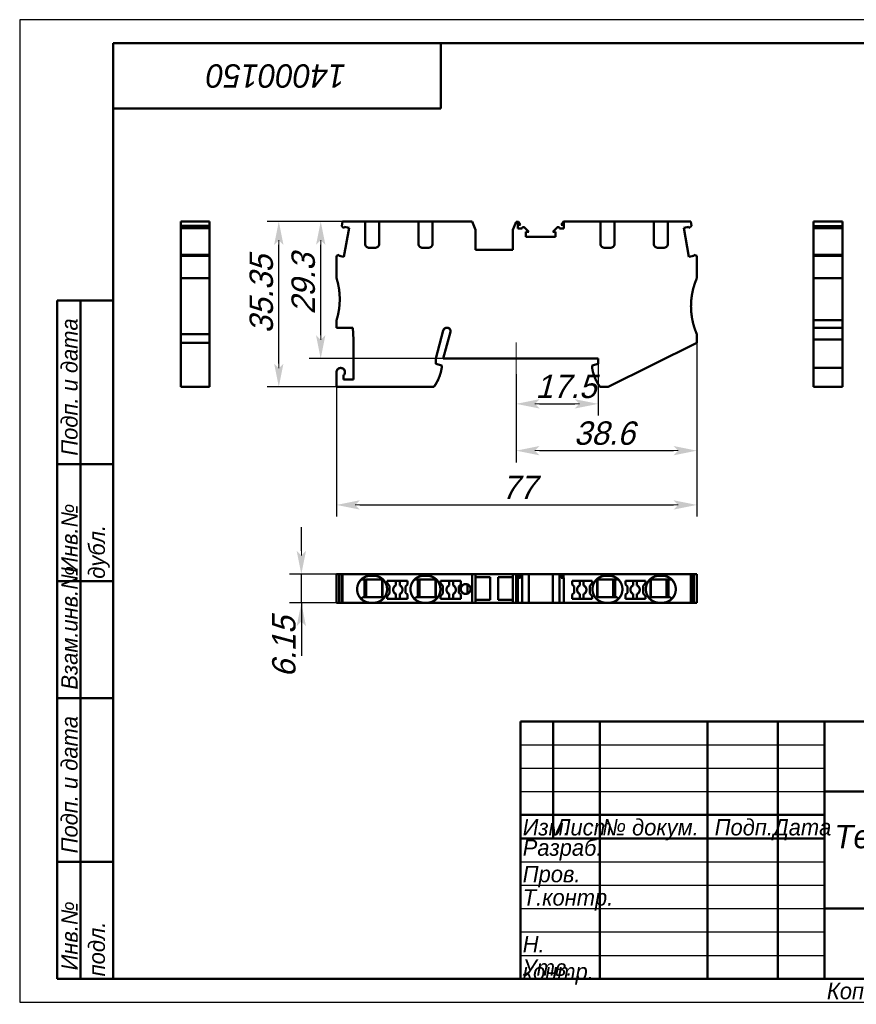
# Model space of a CAD drawing. Header units: millimetres. Extents: x 0 to 297, y 0 to 210.
# Tile 1 of 2: x 0 to 179, y 0 to 210. Entities that reach past the tile are written whole.
import ezdxf

# ---------------------------------------------------------------- set-up
doc = ezdxf.new("R2010")
doc.units = ezdxf.units.MM
doc.styles.add('TextStyle_1', font='T-FLEX Type A.TTF', dxfattribs={"oblique": 15, "height": 5})
doc.dimstyles.new('DIM_ST_1', dxfattribs={"dimtxt": 5, "dimasz": 5, "dimexe": 2.5, "dimexo": 0, "dimtad": 1, "dimrnd": 0.01, "dimdsep": 46, "dimtxsty": 'TextStyle_1', "dimblk": 'Arrow_3_C7_Status', "dimcen": 0.09, "dimclrd": 7, "dimclre": 7, "dimclrt": 7, "dimazin": 0, "dimtfac": 1, "dimtdec": 0, "dimtmove": 0, "dimatfit": 0, "dimldrblk": 'NONE', "dimfxl": 1, "dimtvp": 1, "dimtolj": 1, "dimarcsym": 0})
doc.dimstyles.new('DIM_ST_2', dxfattribs={"dimtxt": 5, "dimasz": 5, "dimexe": 2.5, "dimexo": 0, "dimtad": 1, "dimrnd": 0.01, "dimdsep": 46, "dimtxsty": 'TextStyle_1', "dimblk": 'Arrow_3_C7_Status', "dimcen": 0.09, "dimclrd": 7, "dimclre": 7, "dimclrt": 7, "dimazin": 0, "dimtfac": 1, "dimtdec": 0, "dimtmove": 0, "dimatfit": 0, "dimldrblk": 'NONE', "dimfxl": 1, "dimtvp": 1, "dimtolj": 1, "dimarcsym": 0})

# ---------------------------------------------------------------- blocks, each defined once
blk = doc.blocks.new('Arrow_3_C7_Status')
at = {"color": 7, "lineweight": 0, "flags": 128}
blk.add_lwpolyline([(-1, 0), (-0.8, 0)], dxfattribs=at)
at = {"color": 7}
blk.add_solid([(-1, -0.2), (0, 0), (-0.8, 0), (-1, 0.2)], dxfattribs=at)
blk = doc.blocks.new('*D5')
at = {"color": 7, "lineweight": -2}
for p, q in [((88.21, 166.85), (52.87, 166.85)), ((55.37, 136.5), (55.37, 161.85)), ((67.71, 131.5), (52.87, 131.5))]:
    blk.add_line(p, q, dxfattribs=at)
at = {"layer": 'Defpoints', "color": 0}
for p in [(55.37, 166.85), (88.21, 166.85), (67.71, 131.5)]:
    blk.add_point(p, dxfattribs=at)
at = {"color": 7, "lineweight": -2, "xscale": 5, "yscale": 5, "zscale": 5}
for p, rotation in [((55.37, 166.85), 90.00000000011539), ((55.37, 131.5), 270.0000000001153)]:
    blk.add_blockref('Arrow_3_C7_Status', p, dxfattribs=dict(at, rotation=rotation))
blk = doc.blocks.new('_None')
blk = doc.blocks.new('*D6')
at = {"color": 7, "lineweight": -2}
for p, q in [((88.21, 166.85), (61.83, 166.85)), ((64.33, 142.55), (64.33, 161.85)), ((90.51, 137.55), (61.83, 137.55))]:
    blk.add_line(p, q, dxfattribs=at)
at = {"layer": 'Defpoints', "color": 0}
for p in [(64.33, 166.85), (88.21, 166.85), (90.51, 137.55)]:
    blk.add_point(p, dxfattribs=at)
at = {"color": 7, "lineweight": -2, "xscale": 5, "yscale": 5, "zscale": 5}
for p, rotation in [((64.33, 166.85), 90.00000000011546), ((64.33, 137.55), 270.0000000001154)]:
    blk.add_blockref('Arrow_3_C7_Status', p, dxfattribs=dict(at, rotation=rotation))
blk = doc.blocks.new('*D7')
at = {"color": 7, "lineweight": -2}
for p, q in [((144.71, 140.94), (144.71, 103.78)), ((67.71, 131.5), (67.71, 103.78)), ((72.71, 106.28), (139.71, 106.28))]:
    blk.add_line(p, q, dxfattribs=at)
at = {"layer": 'Defpoints', "color": 0}
for p in [(144.71, 140.94), (67.71, 131.5), (144.71, 106.28)]:
    blk.add_point(p, dxfattribs=at)
at = {"color": 7, "lineweight": -2, "xscale": 5, "yscale": 5, "zscale": 5}
for p, rotation in [((67.71, 106.28), 180), ((144.71, 106.28), 360)]:
    blk.add_blockref('Arrow_3_C7_Status', p, dxfattribs=dict(at, rotation=rotation))
blk = doc.blocks.new('*D8')
at = {"color": 7, "lineweight": -2}
for p, q in [((123.61, 137.55), (123.61, 125.38)), ((106.11, 134.24), (106.11, 125.38)), ((111.11, 127.88), (118.61, 127.88))]:
    blk.add_line(p, q, dxfattribs=at)
at = {"layer": 'Defpoints', "color": 0}
for p in [(123.61, 137.55), (106.11, 134.24), (123.61, 127.88)]:
    blk.add_point(p, dxfattribs=at)
at = {"color": 7, "lineweight": -2, "xscale": 5, "yscale": 5, "zscale": 5, "rotation": 180}
blk.add_blockref('Arrow_3_C7_Status', (106.11, 127.88), dxfattribs=at)
at = {"color": 7, "lineweight": -2, "xscale": 5, "yscale": 5, "zscale": 5}
blk.add_blockref('Arrow_3_C7_Status', (123.61, 127.88), dxfattribs=at)
blk = doc.blocks.new('*D9')
at = {"color": 7, "lineweight": -2}
for p, q in [((144.71, 140.94), (144.71, 115.38)), ((106.11, 134.24), (106.11, 115.38)), ((111.11, 117.88), (139.71, 117.88))]:
    blk.add_line(p, q, dxfattribs=at)
at = {"layer": 'Defpoints', "color": 0}
for p in [(144.71, 140.94), (106.11, 134.24), (144.71, 117.88)]:
    blk.add_point(p, dxfattribs=at)
at = {"color": 7, "lineweight": -2, "xscale": 5, "yscale": 5, "zscale": 5}
for p, rotation in [((106.11, 117.88), 180), ((144.71, 117.88), 360)]:
    blk.add_blockref('Arrow_3_C7_Status', p, dxfattribs=dict(at, rotation=rotation))
blk = doc.blocks.new('*D10')
at = {"color": 7, "lineweight": -2}
for p, q in [((60.19, 96.5), (60.19, 101.5)), ((69, 91.5), (57.69, 91.5)), ((60.19, 85.35), (60.19, 91.5)), ((69, 85.35), (57.69, 85.35)), ((60.19, 85.35), (60.19, 74.04)), ((60.19, 80.35), (60.19, 75.35))]:
    blk.add_line(p, q, dxfattribs=at)
at = {"layer": 'Defpoints', "color": 0}
for p in [(60.19, 91.5), (69, 91.5), (69, 85.35)]:
    blk.add_point(p, dxfattribs=at)
at = {"color": 7, "lineweight": -2, "xscale": 5, "yscale": 5, "zscale": 5}
for p, rotation in [((60.19, 91.5), 270), ((60.19, 85.35), 90)]:
    blk.add_blockref('Arrow_3_C7_Status', p, dxfattribs=dict(at, rotation=rotation))
blk = doc.blocks.new('_FR1Страница_1')
at = {"color": 7, "lineweight": 25, "flags": 128}
for points in [[(0, 210), (0, 0)], [(297, 210), (0, 210)], [(107, 55), (172, 55)], [(107, 50), (172, 50)], [(107, 45), (172, 45)], [(107, 30), (172, 30)], [(107, 25), (172, 25)], [(107, 20), (172, 20)], [(107, 15), (172, 15)], [(107, 10), (172, 10)], [(0, 0), (297, 0)]]:
    blk.add_lwpolyline(points, dxfattribs=at)
at = {"color": 7, "lineweight": 50, "flags": 128}
for points in [[(20, 5), (20, 205)], [(20, 205), (292, 205)], [(90, 191), (90, 205)], [(20, 191), (90, 191)], [(8, 5), (8, 150)], [(8, 150), (20, 150)], [(13, 150), (13, 5)], [(8, 115), (20, 115)], [(8, 90), (20, 90)], [(20, 65), (8, 65)], [(107, 5), (107, 60)], [(107, 60), (292, 60)], [(114, 60), (114, 35)], [(124, 60), (124, 5)], [(147, 60), (147, 5)], [(162, 60), (162, 5)], [(172, 60), (172, 5)], [(172, 45), (292, 45)], [(107, 40), (172, 40)], [(107, 35), (172, 35)], [(8, 30), (20, 30)], [(172, 20), (292, 20)], [(20, 5), (8, 5)], [(292, 5), (20, 5)]]:
    blk.add_lwpolyline(points, dxfattribs=at)
at = {"color": 7}
for s, insert, char_height, width, attachment_point, rotation in [('\\pl0.5;{\\fT-FLEX Type A|b0|i1;\\l14000150 \\P}', (55, 198), 5, 72.5, 5, 180), ('\\pl0.5;{\\fT-FLEX Type A|b0|i1;\\l Подп. и дата\\P}', (8.875, 115), 3.5, 36.75, 1, 90), ('\\pl0.5;{\\fT-FLEX Type A|b0|i1;\\l\\P}', (16.5, 132.5), 3.5, 36.75, 5, 90), ('\\pl0.5;{\\fT-FLEX Type A|b0|i1;\\l Инв.№ дубл.\\P}', (8.875, 90), 3.5, 26.75, 1, 90), ('\\pl0.5;{\\fT-FLEX Type A|b0|i1;\\l\\P}', (16.5, 102.5), 3.5, 26.75, 5, 90), ('\\pl0.5;{\\fT-FLEX Type A|b0|i1;\\l Взам.инв.№\\P}', (8.875, 65), 3.5, 26.75, 1, 90), ('\\pl0.5;{\\fT-FLEX Type A|b0|i1;\\l\\P}', (16.5, 77.5), 3.5, 26.75, 5, 90), ('\\pl0.5;{\\fT-FLEX Type A|b0|i1;\\l Подп. и дата\\P}', (8.875, 30), 3.5, 36.75, 1, 90), ('\\pl0.5;{\\fT-FLEX Type A|b0|i1;\\l\\P}', (16.5, 47.5), 3.5, 36.75, 5, 90), ('\\pl0.5;{\\fT-FLEX Type A|b0|i1;\\l Инв.№ подл.\\P}', (8.875, 5), 3.5, 26.75, 1, 90), ('\\pl0.5;{\\fT-FLEX Type A|b0|i1;\\l\\H0.857143x;\\P}', (16.5, 17.5), 3.5, 26.75, 5, 90)]:
    blk.add_mtext(s, dxfattribs=dict(at, insert=insert, char_height=char_height, width=width, attachment_point=attachment_point, rotation=rotation))
at = {"color": 7, "char_height": 3.5}
for s, insert, width, attachment_point in [('{\\fT-FLEX Type A|b0|i1;\\l\\P}', (110.5, 59.125), 8.75, 2), ('{\\fT-FLEX Type A|b0|i1;\\l\\P}', (114, 59.125), 11.75, 1), ('{\\fT-FLEX Type A|b0|i1;\\l \\P}', (124, 59.125), 24.75, 1), ('{\\fT-FLEX Type A|b0|i1;\\l\\P}', (162, 59.125), 11.75, 1), ('{\\fT-FLEX Type A|b0|i1;\\l\\fT-FLEX Type A|b0|i0;\\P}', (110.5, 54.125), 8.75, 2), ('{\\fT-FLEX Type A|b0|i1;\\l\\P}', (114, 54.125), 11.75, 1), ('{\\fT-FLEX Type A|b0|i1;\\l \\P}', (124, 54.125), 24.75, 1), ('{\\fT-FLEX Type A|b0|i1;\\l\\P}', (162, 54.125), 11.75, 1), ('{\\fT-FLEX Type A|b0|i1;\\l\\P}', (110.5, 49.125), 8.75, 2), ('{\\fT-FLEX Type A|b0|i1;\\l\\P}', (114, 49.125), 11.75, 1), ('{\\fT-FLEX Type A|b0|i1;\\l \\P}', (124, 49.125), 24.75, 1), ('{\\fT-FLEX Type A|b0|i1;\\l\\P}', (162, 49.125), 11.75, 1), ('{\\fT-FLEX Type A|b0|i1;\\l \\P}', (110.5, 44.125), 8.75, 2), ('{\\fT-FLEX Type A|b0|i1;\\l\\P}', (114, 44.125), 11.75, 1), ('{\\fT-FLEX Type A|b0|i1;\\l \\P}', (124, 44.125), 24.75, 1), ('{\\fT-FLEX Type A|b0|i1;\\l\\P}', (162, 44.125), 11.75, 1), ('\\pl0.5;{\\fT-FLEX Type A|b0|i1;\\lИзм.\\H0.857143x;\\P}', (107, 39.125), 8.75, 1), ('\\pl0.5;{\\fT-FLEX Type A|b0|i1;\\lЛист\\fT-FLEX Type A|b0|i0;\\H0.857143x;\\P}', (114, 39.125), 11.75, 1), ('\\pl0.5;{\\fT-FLEX Type A|b0|i1;\\l№ докум.\\P}', (124, 39.125), 24.75, 1), ('\\pl0.5;{\\fT-FLEX Type A|b0|i1;\\lПодп.\\P}', (154.5, 39.125), 16.75, 2), ('\\pl0.5;{\\fT-FLEX Type A|b0|i1;\\lДата\\fT-FLEX Type A|b0|i0;\\H0.857143x;\\P}', (167, 39.125), 11.75, 2), ('\\pl0.5;{\\fT-FLEX Type A|b0|i1;\\lРазраб.\\P}', (107, 32.5), 18.75, 4), ('\\pl0.5;{\\fT-FLEX Type A|b0|i1;\\l\\P}', (124, 34.125), 24.75, 1), ('\\pl0.5;{\\fT-FLEX Type A|b0|i1;\\l\\H0.857143x;\\P}', (162, 34.125), 11.75, 1), ('\\pl0.5;{\\fT-FLEX Type A|b0|i1;\\lПров.\\P}', (107, 29.125), 18.75, 1), ('\\pl0.5;{\\fT-FLEX Type A|b0|i1;\\l\\P}', (124, 29.125), 24.75, 1), ('\\pl0.5;{\\fT-FLEX Type A|b0|i1;\\l\\P}', (162, 29.125), 11.75, 1), ('\\pl0.5;{\\fT-FLEX Type A|b0|i1;\\lТ.контр.\\P}', (107, 24.125), 18.75, 1), ('\\pl0.5;{\\fT-FLEX Type A|b0|i1;\\l\\P}', (124, 24.125), 24.75, 1), ('\\pl0.5;{\\fT-FLEX Type A|b0|i1;\\l\\H0.857143x;\\P}', (162, 24.125), 11.75, 1), ('\\pl0.5;{\\fT-FLEX Type A|b0|i1;\\l\\P}', (107, 19.125), 18.75, 1), ('\\pl0.5;{\\fT-FLEX Type A|b0|i1;\\l\\P}', (124, 19.125), 24.75, 1), ('\\pl0.5;{\\fT-FLEX Type A|b0|i1;\\l\\P}', (162, 19.125), 11.75, 1), ('\\pl0.5;{\\fT-FLEX Type A|b0|i1;\\lН. контр.\\P}', (107, 14.125), 18.75, 1), ('\\pl0.5;{\\fT-FLEX Type A|b0|i1;\\l\\P}', (124, 14.125), 24.75, 1), ('\\pl0.5;{\\fT-FLEX Type A|b0|i1;\\l\\H0.857143x;\\P}', (162, 14.125), 11.75, 1), ('\\pl0.5;{\\fT-FLEX Type A|b0|i1;\\lУтв.\\P}', (107, 9.125), 18.75, 1), ('\\pl0.5;{\\fT-FLEX Type A|b0|i1;\\l\\P}', (124, 9.125), 24.75, 1), ('\\pl0.5;{\\fT-FLEX Type A|b0|i1;\\l\\H0.857143x;\\P}', (162, 9.125), 11.75, 1), ('\\pl0.5;{\\fT-FLEX Type A|b0|i1;\\lКопировал\\P}', (172, 4.125), 23.566, 1)]:
    blk.add_mtext(s, dxfattribs=dict(at, insert=insert, width=width, attachment_point=attachment_point))
at = {"color": 7, "insert": (207, 32.5), "char_height": 5, "width": 72.5, "attachment_point": 5, "line_spacing_factor": 0.692771}
blk.add_mtext('\\pl0.5;{\\fT-FLEX Type A|b0|i1;\\lТехнический чертеж\\PКНБ 4-4\\P}', dxfattribs=at)
blk = doc.blocks.new('Страница_1')
at = {"color": 7, "lineweight": 50, "flags": 128}
for points in [[(34.412, 165.925), (34.412, 166.854)], [(40.562, 166.854), (34.412, 166.854)], [(40.562, 166.854), (40.562, 165.925)], [(69.001, 166.854), (68.825, 165.852)], [(73.812, 166.854), (69.001, 166.854)], [(73.812, 166.854), (73.812, 162.104)], [(75.012, 166.854), (73.812, 166.854)], [(75.012, 166.854), (75.612, 166.854)], [(76.812, 166.854), (75.612, 166.854)], [(76.812, 162.104), (76.812, 166.854)], [(85.212, 166.854), (76.812, 166.854)], [(85.212, 166.854), (85.212, 162.104)], [(86.412, 166.854), (85.212, 166.854)], [(86.412, 166.854), (87.012, 166.854)], [(88.212, 166.854), (87.012, 166.854)], [(88.212, 162.104), (88.212, 166.854)], [(88.212, 166.854), (96.672, 166.854)], [(97.412, 165.104), (96.672, 166.854)], [(106.13, 166.804), (105.412, 165.104)], [(106.462, 166.804), (106.13, 166.804)], [(106.462, 165.354), (106.462, 166.804)], [(106.563, 166.804), (106.462, 166.804)], [(107.019, 166.154), (106.563, 166.804)], [(116.196, 166.854), (115.705, 166.154)], [(116.262, 166.854), (116.196, 166.854)], [(124.112, 166.854), (116.262, 166.854)], [(116.262, 166.854), (116.262, 165.354)], [(124.112, 166.854), (125.312, 166.854)], [(124.112, 162.104), (124.112, 166.854)], [(125.912, 166.854), (125.312, 166.854)], [(125.912, 166.854), (127.112, 166.854)], [(127.112, 166.854), (127.112, 162.104)], [(135.512, 166.854), (127.112, 166.854)], [(135.512, 166.854), (136.712, 166.854)], [(135.512, 162.104), (135.512, 166.854)], [(137.312, 166.854), (136.712, 166.854)], [(137.312, 166.854), (138.512, 166.854)], [(138.512, 166.854), (138.512, 162.104)], [(143.423, 166.854), (138.512, 166.854)], [(143.586, 165.925), (143.423, 166.854)], [(169.67, 165.852), (169.67, 166.854)], [(169.67, 166.854), (175.82, 166.854)], [(175.82, 166.854), (175.82, 165.852)], [(34.412, 165.459), (34.412, 165.925)], [(40.562, 165.925), (34.412, 165.925)], [(40.562, 165.459), (34.412, 165.459)], [(34.412, 159.774), (34.412, 165.45)], [(40.562, 165.459), (40.562, 165.925)], [(40.562, 159.774), (40.562, 165.45)], [(68.825, 165.852), (69.293, 165.459)], [(69.293, 165.459), (69.34, 165.727)], [(70.395, 165.541), (69.296, 159.312)], [(69.34, 165.727), (70.395, 165.541)], [(97.412, 160.804), (97.412, 165.104)], [(105.412, 165.104), (105.412, 160.804)], [(106.462, 166.154), (107.019, 166.154)], [(107.372, 165.354), (106.462, 165.354)], [(108.796, 164.654), (107.884, 165.566)], [(108.187, 163.604), (108.187, 164.654)], [(108.187, 164.654), (108.796, 164.654)], [(114.84, 165.566), (113.928, 164.654)], [(113.928, 164.654), (114.537, 164.654)], [(114.537, 164.654), (114.537, 163.604)], [(116.262, 165.354), (115.352, 165.354)], [(115.705, 166.154), (116.262, 166.154)], [(141.929, 165.541), (142.984, 165.727)], [(143.028, 159.312), (141.929, 165.541)], [(142.984, 165.727), (143.031, 165.459)], [(143.031, 165.459), (143.586, 165.925)], [(169.67, 165.852), (175.82, 165.852)], [(169.67, 165.852), (169.67, 165.459)], [(169.67, 165.459), (175.82, 165.459)], [(169.67, 159.774), (169.67, 165.45)], [(175.82, 165.852), (175.82, 165.459)], [(175.82, 165.45), (175.82, 159.774)], [(73.812, 162.104), (73.832, 161.925), (73.889, 161.755), (73.979, 161.599), (74.098, 161.464), (74.241, 161.354), (74.401, 161.272), (74.574, 161.221), (74.753, 161.204)], [(75.871, 161.204), (76.05, 161.221), (76.223, 161.272), (76.383, 161.354), (76.526, 161.464), (76.645, 161.599), (76.735, 161.755), (76.792, 161.925), (76.812, 162.104)], [(85.212, 162.104), (85.232, 161.925), (85.289, 161.755), (85.379, 161.599), (85.498, 161.464), (85.641, 161.354), (85.801, 161.272), (85.974, 161.221), (86.153, 161.204)], [(87.271, 161.204), (87.45, 161.221), (87.623, 161.272), (87.783, 161.354), (87.926, 161.464), (88.045, 161.599), (88.135, 161.755), (88.192, 161.925), (88.212, 162.104)], [(114.537, 163.604), (108.187, 163.604)], [(125.053, 161.204), (124.874, 161.221), (124.701, 161.272), (124.541, 161.354), (124.398, 161.464), (124.279, 161.599), (124.189, 161.755), (124.132, 161.925), (124.112, 162.104)], [(127.112, 162.104), (127.092, 161.925), (127.035, 161.755), (126.945, 161.599), (126.826, 161.464), (126.683, 161.354), (126.523, 161.272), (126.35, 161.221), (126.171, 161.204)], [(136.453, 161.204), (136.274, 161.221), (136.101, 161.272), (135.941, 161.354), (135.798, 161.464), (135.679, 161.599), (135.589, 161.755), (135.532, 161.925), (135.512, 162.104)], [(138.512, 162.104), (138.492, 161.925), (138.435, 161.755), (138.345, 161.599), (138.226, 161.464), (138.083, 161.354), (137.923, 161.272), (137.75, 161.221), (137.571, 161.204)], [(75.012, 161.204), (74.753, 161.204)], [(75.012, 161.204), (75.612, 161.204)], [(75.012, 161.204), (75.612, 161.204)], [(75.871, 161.204), (75.612, 161.204)], [(75.961, 161.204), (75.612, 161.204)], [(86.412, 161.204), (86.153, 161.204)], [(86.412, 161.204), (87.012, 161.204)], [(87.271, 161.204), (87.012, 161.204)], [(87.361, 161.204), (87.012, 161.204)], [(105.412, 160.804), (97.412, 160.804)], [(125.053, 161.204), (125.312, 161.204)], [(125.053, 161.204), (125.312, 161.204)], [(125.912, 161.204), (125.312, 161.204)], [(125.912, 161.204), (125.312, 161.204)], [(125.912, 161.204), (126.171, 161.204)], [(136.453, 161.204), (136.712, 161.204)], [(136.453, 161.204), (136.712, 161.204)], [(137.312, 161.204), (136.712, 161.204)], [(137.312, 161.204), (136.712, 161.204)], [(137.312, 161.204), (137.571, 161.204)], [(34.412, 159.519), (34.412, 159.766)], [(40.562, 159.766), (34.412, 159.766)], [(40.562, 159.519), (34.412, 159.519)], [(34.412, 154.754), (34.412, 159.519)], [(40.562, 159.519), (40.562, 159.766)], [(40.562, 159.519), (40.562, 154.754)], [(68.289, 159.766), (67.712, 159.556)], [(67.712, 159.556), (67.712, 154.754)], [(68.242, 159.498), (68.289, 159.766)], [(69.296, 159.312), (68.242, 159.498)], [(144.082, 159.498), (143.028, 159.312)], [(144.712, 159.519), (144.035, 159.766)], [(144.035, 159.766), (144.082, 159.498)], [(144.712, 154.754), (144.712, 159.519)], [(169.67, 159.766), (175.82, 159.766)], [(169.67, 159.556), (169.67, 159.766)], [(169.67, 159.556), (169.67, 154.754)], [(169.67, 159.556), (175.82, 159.556)], [(175.82, 159.766), (175.82, 159.556)], [(175.82, 159.556), (175.82, 154.754)], [(34.412, 154.754), (34.412, 148.754)], [(40.562, 154.754), (34.412, 154.754)], [(40.562, 154.754), (40.562, 148.754)], [(169.67, 154.754), (175.82, 154.754)], [(169.67, 150.254), (169.67, 154.754)], [(175.82, 150.254), (175.82, 154.754)], [(169.67, 145.754), (169.67, 150.254)], [(175.82, 145.754), (175.82, 150.254)], [(34.412, 148.754), (34.412, 142.754)], [(40.562, 148.754), (40.562, 142.754)], [(67.712, 145.754), (67.712, 144.154)], [(169.67, 145.754), (175.82, 145.754)], [(169.67, 145.754), (169.67, 144.154)], [(175.82, 145.754), (175.82, 144.154)], [(67.712, 144.154), (71.214, 144.154)], [(71.214, 144.154), (71.312, 141.654)], [(90.522, 143.561), (88.912, 137.554)], [(90.512, 137.554), (92.04, 143.258)], [(92.064, 143.439), (92.04, 143.258)], [(169.67, 141.654), (169.67, 144.154)], [(169.67, 144.154), (175.82, 144.154)], [(175.82, 144.154), (175.82, 141.654)], [(40.562, 142.754), (34.412, 142.754)], [(34.412, 140.94), (34.412, 142.754)], [(40.562, 142.754), (40.562, 140.94)], [(71.312, 141.654), (71.312, 133.054)], [(144.712, 140.94), (144.712, 142.754)], [(169.67, 141.654), (175.82, 141.654)], [(169.67, 141.654), (169.67, 135.563)], [(175.82, 141.654), (175.82, 135.563)], [(40.562, 140.94), (34.412, 140.94)], [(34.412, 131.504), (34.412, 140.94)], [(40.562, 131.504), (40.562, 140.94)], [(125.783, 131.504), (144.712, 140.94)], [(88.912, 137.554), (88.912, 136.454)], [(90.512, 137.554), (123.612, 137.554)], [(123.612, 137.554), (123.612, 136.454)], [(90.212, 136.106), (88.912, 136.454)], [(90.212, 135.654), (90.212, 136.106)], [(123.612, 136.454), (122.312, 136.106)], [(122.312, 136.106), (122.312, 135.654)], [(169.67, 135.554), (169.67, 134.654)], [(175.82, 135.554), (169.67, 135.554)], [(175.82, 135.554), (175.82, 134.654)], [(67.712, 134.654), (67.712, 131.504)], [(69.319, 134.098), (69.212, 134.098)], [(69.212, 134.098), (69.212, 133.054)], [(69.212, 133.054), (71.312, 133.054)], [(169.67, 134.654), (169.67, 131.504)], [(175.82, 134.654), (175.82, 131.504)], [(40.562, 131.504), (34.412, 131.504)], [(67.712, 131.504), (88.517, 131.504)], [(124.007, 131.504), (125.783, 131.504)], [(169.67, 131.504), (175.82, 131.504)], [(67.712, 91.504), (68.289, 91.504)], [(67.712, 91.504), (67.712, 85.354)], [(68.289, 91.504), (68.289, 85.354)], [(68.816, 91.504), (68.298, 91.504)], [(68.825, 91.504), (68.825, 85.354)], [(68.825, 91.504), (69.001, 91.504)], [(96.672, 91.504), (69.001, 91.504)], [(69.001, 91.504), (69.001, 85.354)], [(75.012, 91.154), (75.612, 91.154)], [(86.412, 91.154), (87.012, 91.154)], [(96.672, 91.504), (96.672, 85.354)], [(96.672, 91.504), (97.412, 91.504)], [(105.412, 91.504), (97.412, 91.504)], [(97.412, 91.504), (97.412, 85.354)], [(100.562, 90.854), (97.412, 90.854)], [(100.562, 86.004), (100.562, 90.854)], [(105.412, 90.854), (102.262, 90.854)], [(102.262, 90.854), (102.262, 86.004)], [(105.412, 91.504), (106.13, 91.504)], [(105.412, 91.504), (105.412, 85.354)], [(106.563, 91.504), (106.13, 91.504)], [(106.13, 91.504), (106.13, 85.354)], [(106.462, 85.354), (106.462, 90.704)], [(106.563, 90.704), (106.462, 90.704)], [(106.563, 91.504), (106.563, 90.704)], [(107.019, 91.504), (106.563, 91.504)], [(107.019, 90.704), (106.563, 90.704)], [(107.019, 91.504), (107.019, 90.704)], [(107.372, 91.504), (107.027, 91.504)], [(107.372, 91.504), (107.372, 85.354)], [(107.884, 91.504), (107.372, 91.504)], [(108.796, 91.504), (107.884, 91.504)], [(108.796, 91.504), (108.796, 85.354)], [(113.92, 91.504), (108.804, 91.504)], [(113.928, 91.504), (113.928, 85.354)], [(113.928, 91.504), (114.84, 91.504)], [(114.84, 91.504), (115.352, 91.504)], [(115.352, 91.504), (115.352, 85.354)], [(115.697, 91.504), (115.352, 91.504)], [(116.196, 91.504), (115.705, 91.504)], [(115.705, 91.504), (115.705, 90.704)], [(116.196, 90.704), (115.705, 90.704)], [(116.196, 91.504), (116.196, 90.704)], [(143.423, 91.504), (116.196, 91.504)], [(116.262, 90.704), (116.196, 90.704)], [(116.262, 90.704), (116.262, 85.354)], [(125.912, 91.154), (125.312, 91.154)], [(137.312, 91.154), (136.712, 91.154)], [(143.423, 91.504), (143.423, 85.354)], [(143.423, 91.504), (143.586, 91.504)], [(143.586, 91.504), (143.586, 85.354)], [(143.595, 91.504), (144.026, 91.504)], [(144.035, 91.504), (144.035, 85.354)], [(144.712, 91.504), (144.035, 91.504)], [(144.712, 91.504), (144.712, 85.354)], [(73.012, 90.354), (75.612, 90.354)], [(73.662, 90.354), (73.662, 86.554)], [(73.812, 90.354), (73.812, 86.554)], [(74.062, 86.554), (74.062, 90.354)], [(77.55, 90.354), (75.612, 90.354)], [(77.443, 90.354), (77.443, 86.554)], [(78.562, 90.079), (78.562, 89.568)], [(82.862, 90.079), (78.562, 90.079)], [(78.562, 89.568), (79.062, 88.972)], [(79.062, 88.972), (79.062, 87.336)], [(80.412, 89.071), (80.412, 90.079)], [(81.212, 89.071), (81.212, 90.079)], [(82.462, 88.862), (82.862, 89.262)], [(82.462, 87.501), (82.462, 88.862)], [(82.862, 89.262), (82.862, 90.079)], [(84.412, 90.354), (87.012, 90.354)], [(85.062, 90.354), (85.062, 86.554)], [(85.212, 90.354), (85.212, 86.554)], [(85.462, 86.554), (85.462, 90.354)], [(88.95, 90.354), (87.012, 90.354)], [(88.843, 90.354), (88.843, 86.554)], [(89.962, 90.079), (89.962, 89.568)], [(94.262, 90.079), (89.962, 90.079)], [(89.962, 89.568), (90.462, 88.972)], [(90.462, 88.972), (90.462, 87.336)], [(91.812, 89.071), (91.812, 90.079)], [(92.612, 89.071), (92.612, 90.079)], [(93.862, 88.862), (94.262, 89.262)], [(93.862, 87.501), (93.862, 88.862)], [(94.262, 89.262), (94.262, 90.079)], [(95.689, 87.324), (95.689, 89.284)], [(118.062, 89.262), (118.062, 90.079)], [(118.062, 90.079), (122.362, 90.079)], [(118.462, 88.862), (118.062, 89.262)], [(118.462, 87.501), (118.462, 88.862)], [(119.712, 89.071), (119.712, 90.079)], [(120.512, 89.071), (120.512, 90.079)], [(122.362, 89.568), (121.862, 88.972)], [(121.862, 88.972), (121.862, 87.336)], [(122.362, 90.079), (122.362, 89.568)], [(123.374, 90.354), (125.312, 90.354)], [(123.481, 90.354), (123.481, 86.554)], [(127.912, 90.354), (125.312, 90.354)], [(126.862, 86.554), (126.862, 90.354)], [(127.112, 90.354), (127.112, 86.554)], [(127.262, 90.354), (127.262, 86.554)], [(129.462, 90.079), (133.762, 90.079)], [(129.462, 89.262), (129.462, 90.079)], [(129.862, 88.862), (129.462, 89.262)], [(129.862, 87.501), (129.862, 88.862)], [(131.112, 89.071), (131.112, 90.079)], [(131.912, 89.071), (131.912, 90.079)], [(133.762, 89.568), (133.262, 88.972)], [(133.262, 88.972), (133.262, 87.336)], [(133.762, 90.079), (133.762, 89.568)], [(134.774, 90.354), (136.712, 90.354)], [(134.881, 90.354), (134.881, 86.554)], [(139.312, 90.354), (136.712, 90.354)], [(138.262, 86.554), (138.262, 90.354)], [(138.512, 90.354), (138.512, 86.554)], [(138.662, 90.354), (138.662, 86.554)], [(72.961, 86.204), (73.312, 86.554)], [(75.612, 86.554), (73.312, 86.554)], [(77.545, 86.554), (75.612, 86.554)], [(79.062, 87.336), (78.562, 86.74)], [(78.562, 86.74), (78.562, 86.229)], [(80.412, 87.238), (80.412, 86.229)], [(81.212, 86.229), (81.212, 87.238)], [(82.862, 87.101), (82.462, 87.501)], [(82.862, 86.229), (82.862, 87.101)], [(84.361, 86.204), (84.712, 86.554)], [(87.012, 86.554), (84.712, 86.554)], [(88.945, 86.554), (87.012, 86.554)], [(90.462, 87.336), (89.962, 86.74)], [(89.962, 86.74), (89.962, 86.229)], [(91.812, 87.238), (91.812, 86.229)], [(92.612, 86.229), (92.612, 87.238)], [(94.262, 87.101), (93.862, 87.501)], [(94.262, 86.229), (94.262, 87.101)], [(118.062, 87.101), (118.462, 87.501)], [(118.062, 86.229), (118.062, 87.101)], [(119.712, 86.229), (119.712, 87.238)], [(120.512, 87.238), (120.512, 86.229)], [(121.862, 87.336), (122.362, 86.74)], [(122.362, 86.74), (122.362, 86.229)], [(123.379, 86.554), (125.312, 86.554)], [(125.312, 86.554), (127.612, 86.554)], [(127.963, 86.204), (127.612, 86.554)], [(129.462, 87.101), (129.862, 87.501)], [(129.462, 86.229), (129.462, 87.101)], [(131.112, 86.229), (131.112, 87.238)], [(131.912, 87.238), (131.912, 86.229)], [(133.262, 87.336), (133.762, 86.74)], [(133.762, 86.74), (133.762, 86.229)], [(134.779, 86.554), (136.712, 86.554)], [(136.712, 86.554), (139.012, 86.554)], [(139.363, 86.204), (139.012, 86.554)], [(68.289, 85.354), (67.712, 85.354)], [(68.816, 85.354), (68.298, 85.354)], [(69.001, 85.354), (68.825, 85.354)], [(73.812, 85.354), (69.001, 85.354)], [(73.812, 85.354), (73.812, 85.614)], [(73.812, 85.354), (74.753, 85.354)], [(74.751, 85.366), (75.012, 85.354)], [(75.012, 85.354), (74.753, 85.354)], [(75.012, 85.354), (75.612, 85.354)], [(75.612, 85.354), (75.873, 85.366)], [(75.871, 85.354), (75.612, 85.354)], [(75.871, 85.354), (76.812, 85.354)], [(76.812, 85.614), (76.812, 85.354)], [(85.212, 85.354), (76.812, 85.354)], [(78.562, 86.229), (82.862, 86.229)], [(85.212, 85.354), (85.212, 85.614)], [(85.212, 85.354), (86.153, 85.354)], [(86.151, 85.366), (86.412, 85.354)], [(86.412, 85.354), (86.153, 85.354)], [(86.412, 85.354), (87.012, 85.354)], [(87.012, 85.354), (87.273, 85.366)], [(87.271, 85.354), (87.012, 85.354)], [(87.271, 85.354), (88.212, 85.354)], [(88.212, 85.614), (88.212, 85.354)], [(88.212, 85.354), (96.672, 85.354)], [(89.962, 86.229), (94.262, 86.229)], [(97.412, 85.354), (96.672, 85.354)], [(97.412, 86.004), (100.562, 86.004)], [(105.412, 85.354), (97.412, 85.354)], [(102.262, 86.004), (105.412, 86.004)], [(106.13, 85.354), (105.412, 85.354)], [(106.462, 85.354), (106.13, 85.354)], [(107.372, 85.354), (106.462, 85.354)], [(107.884, 85.354), (107.372, 85.354)], [(108.796, 85.354), (107.884, 85.354)], [(113.92, 85.354), (108.804, 85.354)], [(114.84, 85.354), (113.928, 85.354)], [(114.84, 85.354), (115.352, 85.354)], [(116.262, 85.354), (115.352, 85.354)], [(124.112, 85.354), (116.262, 85.354)], [(122.362, 86.229), (118.062, 86.229)], [(124.112, 85.614), (124.112, 85.354)], [(125.053, 85.354), (124.112, 85.354)], [(125.312, 85.354), (125.051, 85.366)], [(125.053, 85.354), (125.312, 85.354)], [(125.912, 85.354), (125.312, 85.354)], [(126.173, 85.366), (125.912, 85.354)], [(125.912, 85.354), (126.171, 85.354)], [(127.112, 85.354), (126.171, 85.354)], [(127.112, 85.354), (127.112, 85.614)], [(135.512, 85.354), (127.112, 85.354)], [(133.762, 86.229), (129.462, 86.229)], [(135.512, 85.614), (135.512, 85.354)], [(136.453, 85.354), (135.512, 85.354)], [(136.712, 85.354), (136.451, 85.366)], [(136.453, 85.354), (136.712, 85.354)], [(137.312, 85.354), (136.712, 85.354)], [(137.573, 85.366), (137.312, 85.354)], [(137.312, 85.354), (137.571, 85.354)], [(138.512, 85.354), (137.571, 85.354)], [(138.512, 85.354), (138.512, 85.614)], [(143.423, 85.354), (138.512, 85.354)], [(143.586, 85.354), (143.423, 85.354)], [(144.026, 85.354), (143.595, 85.354)], [(144.712, 85.354), (144.035, 85.354)]]:
    blk.add_lwpolyline(points, dxfattribs=at)
at = {"color": 7, "linetype": 'Continuous', "lineweight": 50, "const_width": 0.5}
for points in [[(107.884, 165.566, 0.6681786), (107.372, 165.354, 0.6681786)], [(115.352, 165.354, 0.6681786), (114.84, 165.566, 0.6681786)], [(68.403, 150.254, 0.0763208), (67.712, 154.754, 0.0763208)], [(144.712, 154.754, 0.1032437), (143.46, 148.754, 0.1032437)], [(67.712, 145.754, 0.0763208), (68.403, 150.254, 0.0763208)], [(143.46, 148.754, 0.1032437), (144.712, 142.754, 0.1032437)], [(91.524, 144.121, 0.4228448), (90.522, 143.561, 0.4228448)], [(92.064, 143.439, 0.3482345), (91.524, 144.121, 0.3482345)], [(69.512, 134.654, 1), (67.712, 134.654, 1)], [(69.319, 134.098, 0.1682991), (69.512, 134.654, 0.1682991)], [(88.517, 131.504, 0.1196559), (90.212, 135.654, 0.1196559)], [(122.312, 135.654, 0.1196559), (124.007, 131.504, 0.1196559)], [(75.012, 91.154, 0.4142136), (72.112, 88.254, 0.4142136)], [(78.512, 88.254, 0.4142136), (75.612, 91.154, 0.4142136)], [(77.55, 90.354, 0.0028283), (77.536, 88.254, 0.0028283)], [(86.412, 91.154, 0.4142136), (83.512, 88.254, 0.4142136)], [(89.912, 88.254, 0.4142136), (87.012, 91.154, 0.4142136)], [(88.95, 90.354, 0.0028283), (88.936, 88.254, 0.0028283)], [(125.312, 91.154, 0.4142136), (122.412, 88.254, 0.4142136)], [(123.388, 88.254, 0.0028282), (123.374, 90.354, 0.0028282)], [(128.812, 88.254, 0.4142136), (125.912, 91.154, 0.4142136)], [(136.712, 91.154, 0.4142136), (133.812, 88.254, 0.4142136)], [(134.788, 88.254, 0.0028282), (134.774, 90.354, 0.0028282)], [(140.212, 88.254, 0.4142136), (137.312, 91.154, 0.4142136)], [(72.112, 88.254, 0.2941106), (73.812, 85.614, 0.2941106)], [(76.812, 85.614, 0.2941106), (78.512, 88.254, 0.2941106)], [(77.536, 88.254, 0.0025637), (77.545, 86.554, 0.0025637)], [(80.412, 89.071, 0.6546537), (80.412, 87.238, 0.6546537)], [(81.212, 87.238, 0.6546537), (81.212, 89.071, 0.6546537)], [(83.512, 88.254, 0.2941106), (85.212, 85.614, 0.2941106)], [(88.212, 85.614, 0.2941106), (89.912, 88.254, 0.2941106)], [(88.936, 88.254, 0.0025637), (88.945, 86.554, 0.0025637)], [(91.812, 89.071, 0.6546537), (91.812, 87.238, 0.6546537)], [(92.612, 87.238, 0.6546537), (92.612, 89.071, 0.6546537)], [(96.362, 88.304, 1), (94.262, 88.304, 1)], [(94.262, 88.304, 1), (96.362, 88.304, 1)], [(119.712, 89.071, 0.6546537), (119.712, 87.238, 0.6546537)], [(120.512, 87.238, 0.6546537), (120.512, 89.071, 0.6546537)], [(122.412, 88.254, 0.2941106), (124.112, 85.614, 0.2941106)], [(123.379, 86.554, 0.0025637), (123.388, 88.254, 0.0025637)], [(127.112, 85.614, 0.2941106), (128.812, 88.254, 0.2941106)], [(131.112, 89.071, 0.6546537), (131.112, 87.238, 0.6546537)], [(131.912, 87.238, 0.6546537), (131.912, 89.071, 0.6546537)], [(133.812, 88.254, 0.2941106), (135.512, 85.614, 0.2941106)], [(134.779, 86.554, 0.0025637), (134.788, 88.254, 0.0025637)], [(138.512, 85.614, 0.2941106), (140.212, 88.254, 0.2941106)], [(73.812, 85.614, 0.0843047), (74.751, 85.366, 0.0843047)], [(75.873, 85.366, 0.0842295), (76.812, 85.614, 0.0842295)], [(85.212, 85.614, 0.0843047), (86.151, 85.366, 0.0843047)], [(87.273, 85.366, 0.0842295), (88.212, 85.614, 0.0842295)], [(124.112, 85.614, 0.0843047), (125.051, 85.366, 0.0843047)], [(126.173, 85.366, 0.0842292), (127.112, 85.614, 0.0842292)], [(135.512, 85.614, 0.0843047), (136.451, 85.366, 0.0843047)], [(137.573, 85.366, 0.0842292), (138.512, 85.614, 0.0842292)]]:
    blk.add_lwpolyline(points, format="xyb", dxfattribs=at)
at = {"color": 7, "lineweight": 18, "flags": 128}
blk.add_lwpolyline([(106.112, 140.97), (106.112, 134.24)], dxfattribs=at)
blk.add_blockref('_FR1Страница_1', (0, 0))
at = {"color": 7, "style": 'TextStyle_1', "oblique": 15}
for s, p in [('35.35', (54.123, 142.924)), ('29.3', (63.083, 147.024)), ('6.15', (58.943, 69.394))]:
    blk.add_text(s, height=5, rotation=90, dxfattribs=at).set_placement(p)
for s, p in [('17.5', (110.217, 129.13)), ('38.6', (118.433, 119.13)), ('77', (102.997, 107.53))]:
    blk.add_text(s, height=5, dxfattribs=at).set_placement(p)
for base, p1, p2, picture, middle in [((55.373, 166.854), (67.712, 131.504), (88.212, 166.854), '*D5', (55.373, 149.179)), ((64.333, 166.854), (90.512, 137.554), (88.212, 166.854), '*D6', (64.333, 152.204)), ((60.193, 91.504), (69.001, 85.354), (69.001, 91.504), '*D10', (60.193, 74.039))]:
    dim = blk.add_linear_dim(base=base, p1=p1, p2=p2, angle=90, text=' ', dimstyle='DIM_ST_1')
    dim.commit()
    dim.dimension.update_dxf_attribs({"geometry": picture, "text_midpoint": middle, "dimtype": 160})
for base, p1, p2, picture, middle in [((144.712, 106.28), (67.712, 131.504), (144.712, 140.94), '*D7', (106.212, 106.28)), ((144.712, 117.88), (106.112, 134.24), (144.712, 140.94), '*D9', (123.613, 117.88)), ((123.612, 127.88), (106.112, 134.24), (123.612, 137.554), '*D8', (114.862, 127.88))]:
    dim = blk.add_linear_dim(base=base, p1=p1, p2=p2, text=' ', dimstyle='DIM_ST_2')
    dim.commit()
    dim.dimension.update_dxf_attribs({"geometry": picture, "text_midpoint": middle, "dimtype": 160})

msp = doc.modelspace()

# ---------------------------------------------------------------- block references
msp.add_blockref('Страница_1', (0, 0))

doc.saveas('drawing.dxf')
